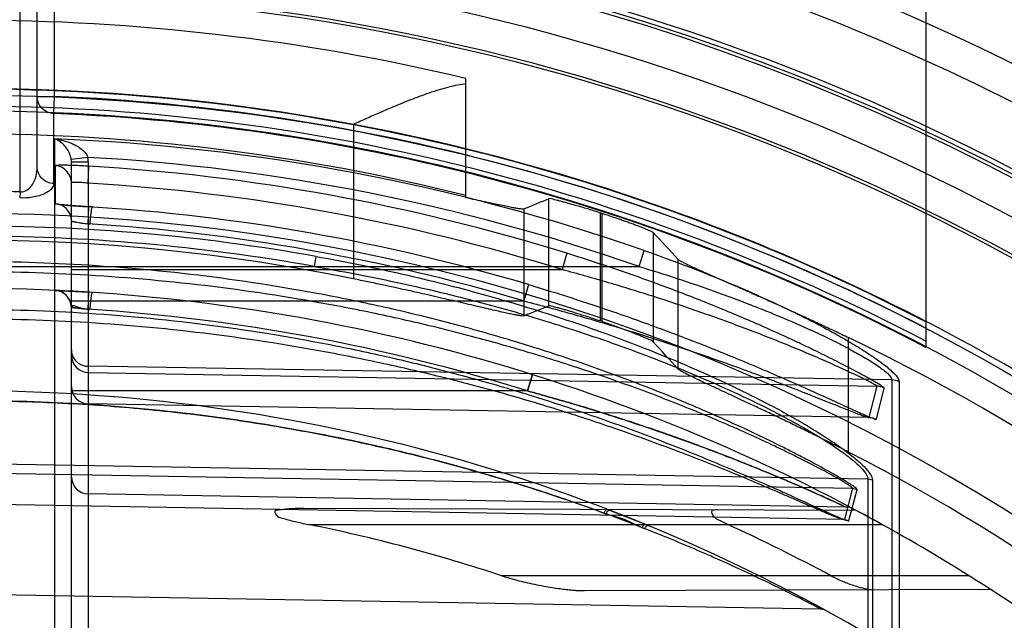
# Model space of a CAD drawing. Header units: millimetres. Extents: x 0 to 297, y 0 to 210.
# Tile 52 of 256: x 141.287 to 141.546, y 91.249 to 91.407. Entities that reach past the tile are written whole.
import ezdxf

# ---------------------------------------------------------------- set-up
doc = ezdxf.new("R2010")
doc.units = ezdxf.units.MM
doc.header["$LTSCALE"] = 16.335
doc.layers.get('0').update_dxf_attribs({"linetype": 'CONTINUOUS'})
for name, color, linetype in [('01_GLOBAL', 7, 'CONTINUOUS'), ('INTFCLR_1', 7, 'CONTINUOUS'), ('INTFCLR_144815', 7, 'CONTINUOUS')]:
    doc.layers.add(name, color=color, linetype=linetype)

msp = doc.modelspace()

# ---------------------------------------------------------------- linework, layer by layer
at = {"color": 7, "linetype": 'Continuous'}
msp.add_circle((142.5788034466, 92.2083412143), 3.42, dxfattribs=at)
at = {"color": 9, "linetype": 'Continuous'}
msp.add_arc((142.5788034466, 92.2083412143), 3.3761688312, 182.9674534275, 267.0325465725, dxfattribs=at)
at = {"layer": '01_GLOBAL', "color": 7, "linetype": 'Continuous'}
msp.add_circle((142.5788034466, 92.2083412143), 3.465, dxfattribs=at)
at = {"layer": 'INTFCLR_1', "color": 6, "linetype": 'Continuous'}
for p, q in [((141.525551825, 91.57808959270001), (141.525551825, 91.3209725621)), ((141.300551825, 91.33147153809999), (141.3049732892, 91.33098681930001)), ((141.4517660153, 91.2743395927), (141.4524889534, 91.2740421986))]:
    msp.add_line(p, q, dxfattribs=at)
at = {"layer": 'INTFCLR_1', "color": 9, "linetype": 'Continuous'}
for p, q in [((141.287051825, 91.3618916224), (141.287051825, 91.5255895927)), ((141.2915518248, 91.368420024), (141.291551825, 91.5105895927)), ((141.296051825, 91.5105895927), (141.296051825, 91.38702578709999)), ((141.291551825, 91.38702578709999), (141.296051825, 91.38702578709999)), ((141.296051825, 91.38702578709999), (141.2958673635, 91.3825418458)), ((141.2958673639, 91.3825418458), (141.2958673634, 91.3640886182)), ((141.2962393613, 91.2339162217), (141.2962393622, 91.37584123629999)), ((141.304894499, 91.3709958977), (141.3005124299, 91.3704124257)), ((141.296244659, 91.3687797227), (141.2962483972, 91.3587925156)), ((141.300551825, 91.2070128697), (141.300551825, 91.3697861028)), ((141.300551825, 91.3697861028), (141.3049732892, 91.3697861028)), ((141.3049732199, 91.3641772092), (141.3051632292, 91.36866638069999)), ((141.3049732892, 91.3697861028), (141.3049732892, 91.2025135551)), ((141.287051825, 91.3618916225), (141.2869411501, 91.3602916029)), ((141.3645680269, 91.3422652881), (141.3649981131, 91.3448996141)), ((141.4310790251, 91.3457229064), (141.4298203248, 91.3414301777)), ((141.4500484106, 91.3422652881), (141.4514403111, 91.34645089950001)), ((141.264551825, 91.3422652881), (141.4500484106, 91.3422652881)), ((141.300551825, 91.3414301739), (141.4298201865, 91.34143017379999)), ((141.4209467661, 91.3374891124), (141.4197476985, 91.3331777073)), ((141.300551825, 91.3331777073), (141.4197476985, 91.3331777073)), ((141.5166176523, 91.31239899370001), (141.3049732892, 91.3159845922)), ((141.3049732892, 91.31437273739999), (141.5126472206, 91.3107504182)), ((141.4219656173, 91.3137805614), (141.4206987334, 91.30948639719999)), ((141.4206987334, 91.30948639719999), (141.4219656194, 91.3137805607)), ((141.5166176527, 91.31239899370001), (141.5166176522, 91.20642562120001)), ((141.5185644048, 91.3119323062), (141.5185644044, 91.2060636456)), ((141.4206987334, 91.30948639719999), (141.300551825, 91.30948639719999)), ((141.5126472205, 91.3107504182), (141.5105766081, 91.30253406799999)), ((141.5125644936, 91.3020318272), (141.514620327, 91.3102557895)), ((141.5105766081, 91.30253406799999), (141.3049732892, 91.3061202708)), ((141.5103153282, 91.2862959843), (141.273551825, 91.2903071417)), ((141.273551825, 91.2879363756), (141.5062536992, 91.28387751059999)), ((141.5103153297, 91.2862959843), (141.5103153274, 91.1861794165)), ((141.5115099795, 91.2860027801), (141.5103153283, 91.2862959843)), ((141.5115099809, 91.28600278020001), (141.5115099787, 91.1859519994)), ((141.5045281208, 91.2789259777), (141.3049732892, 91.28240922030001)), ((141.5062536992, 91.28387751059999), (141.5041320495, 91.27566205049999)), ((141.5053531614, 91.2753458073), (141.5074653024, 91.283566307)), ((141.5062536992, 91.28387751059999), (141.5074653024, 91.283566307)), ((141.5041320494, 91.27566205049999), (141.273551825, 91.2796839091)), ((141.5072684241, 91.2780237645), (141.3618742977, 91.2785312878)), ((141.5041320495, 91.27566205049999), (141.5053531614, 91.2753458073)), ((141.3629629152, 91.2743395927), (141.5140444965, 91.2743395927)), ((141.5369511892, 91.26083959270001), (141.4138816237, 91.26083959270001)), ((141.4357133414, 91.25690564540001), (141.542555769, 91.2572785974)), ((141.4979246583, 91.25203712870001), (141.273551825, 91.25595357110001))]:
    msp.add_line(p, q, dxfattribs=at)
at = {"layer": 'INTFCLR_1', "color": 7, "linetype": 'Continuous'}
for p, q in [((141.2962393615, 91.3758412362), (141.2974676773, 91.3756410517)), ((141.3049732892, 91.353492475), (141.3051687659, 91.35798083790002)), ((141.2961046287, 91.33597265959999), (141.305181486, 91.335477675)), ((141.2961046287, 91.33597265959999), (141.305181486, 91.335477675)), ((141.3049732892, 91.33098681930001), (141.3051814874, 91.33547767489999)), ((141.300551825, 91.33147153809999), (141.3054067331, 91.3309323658)), ((141.4517660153, 91.2743395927), (141.4419007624, 91.2782588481)), ((141.4422627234, 91.2781192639), (141.4492540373, 91.2753620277)), ((141.5140444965, 91.2743395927), (141.5126559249, 91.27510689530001))]:
    msp.add_line(p, q, dxfattribs=at)
at = {"layer": 'INTFCLR_1', "color": 6, "linetype": 'Continuous'}
for centre, radius, start, end in [((141.273551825, 90.84008959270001), 0.548876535, 62.6696856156, 90.00000000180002), ((141.273551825, 90.84008959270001), 0.5443766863, 62.4245665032, 90), ((141.273551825, 90.84008959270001), 0.5431065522, 270, 90.00000002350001), ((141.2739012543, 90.8400855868), 0.5295039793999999, 72.7321003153, 86.6152856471), ((141.273551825, 90.84008959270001), 0.5161422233, 270, 90.00000002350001), ((141.2749896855, 90.83974992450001), 0.4434044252, 71.74541161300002, 78.5563523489), ((141.2727470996, 90.8363308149), 0.4817835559, 61.77768115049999, 65.3868155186), ((141.273551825, 90.84008959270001), 0.4963968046, 57.18603115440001, 61.0218089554)]:
    msp.add_arc(centre, radius, start, end, dxfattribs=at)
at = {"layer": 'INTFCLR_1', "color": 9, "linetype": 'Continuous'}
for centre, radius, start, end in [((141.273551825, 90.84008959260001), 0.5473988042, 62.58972046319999, 87.6442799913), ((141.273551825, 90.84008959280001), 0.54291107, 62.3438421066, 87.6442799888), ((141.2751967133, 90.84024334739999), 0.5360110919, 70.80368684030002, 87.7501121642), ((141.2752615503, 90.8402417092), 0.5315807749, 70.8036894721, 86.80439256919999), ((141.2956398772, 91.3697857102), 0.009333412, 0.0023832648, 7.450052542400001), ((141.2960536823, 91.3642855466), 0.0044981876, 0.0202987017, 87.56672202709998), ((141.2955534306, 91.36978610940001), 0.0049983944, 359.9998982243, 7.198282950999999), ((141.273986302, 90.8401213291), 0.5249714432, 72.73193137, 86.6160883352), ((141.2735537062, 90.9583720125), 0.4037453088, 88.08411549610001, 90.00026696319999), ((141.2960536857, 91.3542985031), 0.0044981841, 0.020274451, 87.51910509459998), ((141.2732087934, 90.8400893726), 0.5188766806, 73.4574954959, 86.4686572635), ((141.2747490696, 90.84022821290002), 0.5126773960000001, 79.8611195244, 90.13380172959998), ((141.2732873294, 90.84008937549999), 0.5143799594, 73.4571779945, 86.4683268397), ((141.274791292, 90.84024289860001), 0.5099866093, 79.8609639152, 90.1392513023), ((141.273551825, 90.84008959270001), 0.4963968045, 61.9120625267, 89.9999999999), ((141.296051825, 91.33147153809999), 0.0045, 0, 87.37830171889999), ((141.2736296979, 90.8400860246), 0.4919004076, 72.6035705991, 86.3466731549), ((141.3050500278, 91.3188704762), 0.0044982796, 180.0217090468, 269.0225367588), ((141.273551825, 90.84008959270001), 0.4693968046, 56.81755615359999, 90), ((141.3050500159, 91.3106179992), 0.004498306, 180.0215760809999, 269.0226857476), ((141.305051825, 91.2869085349), 0.0045, 180.000000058, 268.9999997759), ((141.504449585, 91.2744266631), 0.0045, 62.0044590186, 88.99999997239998), ((141.4626157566, 91.3014928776), 0.0303284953, 247.0530898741, 248.5131805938), ((141.273551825, 90.84008959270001), 0.4963968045, 52.2866422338, 57.18603115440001), ((141.4978775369, 91.24933754), 0.0027, 61.2710318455, 88.99999997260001)]:
    msp.add_arc(centre, radius, start, end, dxfattribs=at)
at = {"layer": 'INTFCLR_1', "color": 7, "linetype": 'Continuous'}
for centre, radius, start, end in [((141.2727326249, 90.82437543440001), 0.5121320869, 86.26921701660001, 87.36716362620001), ((141.2890196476, 91.2058703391), 0.1261295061, 82.73341009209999, 84.75404924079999), ((141.2859918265, 90.8631107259), 0.4702298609, 61.26731098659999, 61.9286264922), ((141.273551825, 90.84008959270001), 0.4963968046, 61.0218089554, 61.9120625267), ((141.2772858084, 90.84700014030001), 0.4885421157, 61.279974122, 61.91681829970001), ((141.3857331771, 91.11640124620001), 0.1711824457, 67.7246884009, 68.2183094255), ((141.4229475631, 91.11164542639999), 0.1864599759, 61.0095056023, 61.4557953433)]:
    msp.add_arc(centre, radius, start, end, dxfattribs=at)
at = {"layer": 'INTFCLR_1', "color": 9, "linetype": 'Continuous'}
for points, knots in [([(141.2958673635, 91.3825418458), (141.2953866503, 91.38256151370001), (141.2943222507, 91.3827775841), (141.2929127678, 91.3836585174), (141.2918292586, 91.3851383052), (141.291551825, 91.38636803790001), (141.291551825, 91.38702578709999)], [0, 0, 0, 0, 0.2112948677, 0.4678833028, 0.7111315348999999, 1, 1, 1, 1]), ([(141.3005124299, 91.3704124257), (141.300469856, 91.370749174), (141.3002830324, 91.3715751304), (141.2997416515, 91.3727839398), (141.2988402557, 91.3740524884), (141.2976853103, 91.3751229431), (141.2967209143, 91.3756580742), (141.2962393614, 91.37584123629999)], [0, 0, 0, 0, 0.1412747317, 0.3504177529, 0.5467739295, 0.7855627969, 1, 1, 1, 1]), ([(141.287051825, 91.3618916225), (141.2872473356, 91.3618785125), (141.28801891, 91.3619033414), (141.2892746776, 91.36249706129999), (141.2910475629, 91.36459023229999), (141.2915518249, 91.3668354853), (141.2915518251, 91.3684200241)], [0, 0, 0, 0, 0.0675116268, 0.2639478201, 0.4540699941, 1, 1, 1, 1]), ([(141.2958673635, 91.3640886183), (141.2953199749, 91.36411025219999), (141.2941865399, 91.364357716), (141.2927286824, 91.36532902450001), (141.2917673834, 91.3667742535), (141.2915518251, 91.3678906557), (141.2915518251, 91.3684200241)], [0, 0, 0, 0, 0.2447874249, 0.5059939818, 0.7634557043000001, 1, 1, 1, 1]), ([(141.3051632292, 91.36866638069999), (141.3045815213, 91.3687007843), (141.3034402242, 91.3687615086), (141.3017848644, 91.3688333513), (141.3002640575, 91.3688801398), (141.2989229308, 91.3689080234), (141.297854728, 91.3689006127), (141.2969827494, 91.36890567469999), (141.2965912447, 91.36883247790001), (141.2962446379, 91.36883972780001), (141.296244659, 91.36877972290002)], [0, 0, 0, 0, 0.1956431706, 0.3837875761, 0.5559585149, 0.7074977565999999, 0.8310073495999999, 0.9231272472, 0.9798540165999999, 1, 1, 1, 1]), ([(141.2958673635, 91.3640886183), (141.2958673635, 91.3636476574), (141.2954038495, 91.3625903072), (141.2939315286, 91.36155546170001), (141.2921376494, 91.36085434), (141.2897800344, 91.3603464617), (141.2880532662, 91.3602544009), (141.2869411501, 91.3602916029)], [0, 0, 0, 0, 0.1269922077, 0.3073594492, 0.5057036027, 0.679542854, 1, 1, 1, 1]), ([(141.3049732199, 91.3641772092), (141.3046851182, 91.36421128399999), (141.3038623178, 91.3642999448), (141.3025931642, 91.3643953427), (141.3013606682, 91.36443481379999), (141.3008029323, 91.36437926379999), (141.3005518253, 91.36433712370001), (141.300551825, 91.3642871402)], [0, 0, 0, 0, 0.195522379, 0.5548284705, 0.8787833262, 0.966313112, 1, 1, 1, 1]), ([(141.3649981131, 91.3448996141), (141.372191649, 91.3436131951), (141.3864931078, 91.3407276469), (141.4076818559, 91.3354411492), (141.4285211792, 91.3291903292), (141.4455696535, 91.32314703), (141.4573001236, 91.3184491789), (141.4639318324, 91.31562537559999), (141.470457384, 91.3127297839), (141.4783964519, 91.3089810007), (141.486089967, 91.3050095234), (141.4919827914, 91.3017198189), (141.4961629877, 91.29924683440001), (141.5000764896, 91.2967719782), (141.5036374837, 91.29432871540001), (141.506721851, 91.2919808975), (141.5091868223, 91.2897852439), (141.510845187, 91.28790953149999), (141.5115099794, 91.28656143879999), (141.5115099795, 91.2860027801)], [0, 0, 0, 0, 0.1368680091, 0.2731479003, 0.4088782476, 0.5442043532, 0.6117611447, 0.6455181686, 0.6791986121, 0.7454685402, 0.8099256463, 0.8413136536, 0.871861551, 0.9008796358, 0.9280292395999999, 0.952698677, 0.9735151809, 0.9895366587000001, 1, 1, 1, 1]), ([(141.5146203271, 91.3102557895), (141.5146390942, 91.3103311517), (141.5143265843, 91.3105207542), (141.5139386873, 91.3108445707), (141.5131238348, 91.311328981), (141.5122621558, 91.3118479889), (141.5113434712, 91.31237382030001), (141.5101205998, 91.3130624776), (141.5084366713, 91.3139845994), (141.5062612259, 91.3151445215), (141.5039197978, 91.3163632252), (141.5005824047, 91.3180626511), (141.4971221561, 91.31977012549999), (141.493556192, 91.3214800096), (141.4898533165, 91.3232215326), (141.4851388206, 91.3253756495), (141.4774495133, 91.3287583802), (141.4676349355, 91.33283485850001), (141.4556340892, 91.3374455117), (141.4434333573, 91.3417665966), (141.435209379, 91.34443897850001), (141.4310790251, 91.3457229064)], [0, 0, 0, 0, 0.0025611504, 0.009030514, 0.0191913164, 0.0324084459, 0.0427178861, 0.0539781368, 0.0787311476, 0.106005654, 0.1352862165, 0.1657747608, 0.2295111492, 0.2625260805, 0.2961904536, 0.3644525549, 0.4334516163, 0.5732098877, 0.7148725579, 0.8573624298, 1, 1, 1, 1]), ([(141.4514403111, 91.34645089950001), (141.4547979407, 91.3452818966), (141.4614722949, 91.3428620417), (141.4713657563, 91.3389712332), (141.4794934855, 91.3355021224), (141.4859069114, 91.3325814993), (141.4906475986, 91.3303236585), (141.4953007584, 91.3279998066), (141.499825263, 91.3256208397), (141.5041683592, 91.32320207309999), (141.5082607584, 91.32076363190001), (141.5114548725, 91.3186947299), (141.5137867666, 91.3170347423), (141.5153202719, 91.3158540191), (141.5167802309, 91.314594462), (141.5179439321, 91.31340031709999), (141.5185644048, 91.31236391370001), (141.5185644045, 91.311932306)], [0, 0, 0, 0, 0.1399143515, 0.2793523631, 0.4183208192, 0.4876277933, 0.5566715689, 0.6249513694, 0.6922995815, 0.7578231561, 0.8205641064, 0.8797384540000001, 0.9075437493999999, 0.9331526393, 0.9559789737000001, 0.9830146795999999, 1, 1, 1, 1]), ([(141.5074653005, 91.28356630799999), (141.5074980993, 91.28369448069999), (141.5069728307, 91.28402724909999), (141.5065158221, 91.2844251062), (141.5057669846, 91.2849047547), (141.5047545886, 91.28555273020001), (141.5032102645, 91.2864815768), (141.5011000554, 91.2877046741), (141.4977376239, 91.2895858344), (141.4940584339, 91.2915540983), (141.4901171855, 91.2935863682), (141.4858089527, 91.2957525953), (141.4801709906, 91.29848298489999), (141.4731689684, 91.30171244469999), (141.4634527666, 91.30597807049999), (141.4509274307, 91.3110737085), (141.4380979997, 91.3157700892), (141.4276155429, 91.3192973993), (141.4169895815, 91.32266675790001), (141.4062575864, 91.3257631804), (141.3954362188, 91.3285841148), (141.3845726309, 91.3312172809), (141.3655369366, 91.33531776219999), (141.3381578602, 91.3397798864), (141.3056314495, 91.34288062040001), (141.2840640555, 91.3435421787), (141.2735518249, 91.3435351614)], [0, 0, 0, 0, 0.0016246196, 0.0057382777, 0.0087050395, 0.0122048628, 0.0206245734, 0.0307534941, 0.0421858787, 0.0679218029, 0.0819922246, 0.096636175, 0.1271354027, 0.1589100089, 0.1913169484, 0.2574315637, 0.3249185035, 0.3590436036, 0.393237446, 0.4617976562, 0.4961705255, 0.5305547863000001, 0.5990536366, 0.7352416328, 0.870914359, 1, 1, 1, 1]), ([(141.3645680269, 91.3422652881), (141.3717190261, 91.3410318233), (141.3859427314, 91.3383160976), (141.4070183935, 91.3332938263), (141.4277469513, 91.32735949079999), (141.4447102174, 91.3216162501), (141.4563866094, 91.31715135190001), (141.4629825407, 91.31446071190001), (141.4694753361, 91.3117162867), (141.4773676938, 91.308147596), (141.4850250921, 91.3043753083), (141.4908874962, 91.3012425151), (141.4950471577, 91.2988937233), (141.4989385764, 91.2965382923), (141.50248134, 91.2942163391), (141.5055466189, 91.2919839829), (141.5080009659, 91.2898976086), (141.509640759, 91.2881207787), (141.5103207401, 91.2868298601), (141.5103153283, 91.2862959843)], [0, 0, 0, 0, 0.137561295, 0.2744141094, 0.4105726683, 0.5461541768, 0.6137615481, 0.64752046, 0.6811904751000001, 0.7473830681, 0.8116887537, 0.8429640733, 0.87337893, 0.9022313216, 0.9291876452, 0.9536238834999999, 0.9741733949, 0.9898789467, 1, 1, 1, 1]), ([(141.4500484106, 91.3422652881), (141.4533749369, 91.341259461), (141.4599872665, 91.33917796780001), (141.4697976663, 91.335821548), (141.477863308, 91.3328259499), (141.4842253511, 91.3302928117), (141.4889286, 91.3283445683), (141.4935407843, 91.32632823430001), (141.498028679, 91.32427142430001), (141.5023334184, 91.32217339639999), (141.5063905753, 91.3200616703), (141.5095577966, 91.31826390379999), (141.5118763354, 91.3168258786), (141.5133938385, 91.3158019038), (141.5148419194, 91.3147128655), (141.515966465, 91.3136959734), (141.5166258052, 91.3127814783), (141.5166176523, 91.31239899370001)], [0, 0, 0, 0, 0.1416375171, 0.2824963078, 0.4225452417, 0.4922456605, 0.5615765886, 0.6300148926, 0.6973860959, 0.7627642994, 0.8251686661, 0.8837597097, 0.911172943, 0.9362825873, 0.9585098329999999, 0.9844079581, 1, 1, 1, 1]), ([(141.5062536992, 91.28387751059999), (141.5062870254, 91.28400125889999), (141.5057589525, 91.2843180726), (141.5053104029, 91.2846960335), (141.5045649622, 91.2851524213), (141.5035585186, 91.28576941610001), (141.5020222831, 91.28665364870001), (141.4999239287, 91.28781769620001), (141.4965791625, 91.2896083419), (141.49292021, 91.2914811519), (141.4890010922, 91.2934144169), (141.4847155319, 91.2954756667), (141.4791072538, 91.2980733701), (141.4721431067, 91.3011449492), (141.4624766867, 91.3052025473), (141.4500158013, 91.31004817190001), (141.437258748, 91.3145104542), (141.4268350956, 91.3178613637), (141.4162640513, 91.3210630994), (141.4055899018, 91.32400393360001), (141.3948287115, 91.32668209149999), (141.3840217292, 91.3291824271), (141.3650807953, 91.33307573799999), (141.3378463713, 91.33730798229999), (141.3054849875, 91.34024734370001), (141.2840229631, 91.3408731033), (141.2735518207, 91.3408655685)], [0, 0, 0, 0, 0.0015875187, 0.0056520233, 0.0085895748, 0.012057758, 0.0204082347, 0.0304614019, 0.0418146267, 0.0673894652, 0.0813797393, 0.09594537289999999, 0.1262965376, 0.1579365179, 0.1902250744, 0.2561525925, 0.3235170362, 0.3576042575, 0.3917753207, 0.4603326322, 0.4947237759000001, 0.529138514, 0.5977315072, 0.7342179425, 0.8702910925, 1, 1, 1, 1]), ([(141.5126472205, 91.3107504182), (141.5126669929, 91.310819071), (141.5123466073, 91.3109820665), (141.5119745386, 91.31126405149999), (141.5111612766, 91.3116840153), (141.510310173, 91.3121349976), (141.5093992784, 91.3125917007), (141.5081868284, 91.3131902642), (141.5065170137, 91.3139914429), (141.5043604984, 91.3149987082), (141.5020392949, 91.3160567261), (141.4987293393, 91.31753224), (141.4952988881, 91.3190133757), (141.4917646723, 91.32049544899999), (141.4880922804, 91.3220054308), (141.4834166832, 91.3238720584), (141.4757886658, 91.3268019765), (141.4660527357, 91.33032822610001), (141.454154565, 91.3343079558), (141.4420581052, 91.338030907), (141.4339119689, 91.34032783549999), (141.4298203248, 91.3414301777)], [0, 0, 0, 0, 0.0024216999, 0.0087445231, 0.0187469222, 0.0317994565, 0.0419968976, 0.0531455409, 0.0776809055, 0.1047476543, 0.1338338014, 0.1641461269, 0.2275876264, 0.2604846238, 0.2940512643, 0.3621808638, 0.4311300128, 0.5710277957, 0.7131364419, 0.8563610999, 1, 1, 1, 1]), ([(141.4209467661, 91.3374891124), (141.4254142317, 91.336162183), (141.4342907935, 91.3334011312), (141.4474569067, 91.3289378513), (141.4604252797, 91.3241817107), (141.4710758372, 91.3199846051), (141.4784407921, 91.3169369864), (141.4826058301, 91.3151740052), (141.4866977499, 91.3134168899), (141.4907232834, 91.3116529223), (141.4946641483, 91.3098957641), (141.4983777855, 91.30822348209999), (141.5019257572, 91.3066067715), (141.5052788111, 91.3050737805), (141.5075014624, 91.30406464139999), (141.5092027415, 91.30329747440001), (141.5103667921, 91.3027992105), (141.511277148, 91.3023930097), (141.5118020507, 91.30228090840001), (141.5125327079, 91.30190516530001), (141.5125644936, 91.30203182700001)], [0, 0, 0, 0, 0.142169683, 0.2835504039, 0.4240561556, 0.563510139, 0.6327419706, 0.6672043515, 0.7014823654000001, 0.7685924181, 0.8012776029, 0.8331131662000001, 0.8928323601, 0.9202467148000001, 0.9455268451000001, 0.9674495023, 0.9767800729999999, 0.9848200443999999, 0.9960162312, 1, 1, 1, 1]), ([(141.4197476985, 91.3331777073), (141.4241727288, 91.3320394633), (141.4329646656, 91.3296689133), (141.4460165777, 91.32582609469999), (141.4588727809, 91.321723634), (141.4694362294, 91.31809556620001), (141.4767425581, 91.3154573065), (141.4808725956, 91.3139309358), (141.4849285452, 91.3124096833), (141.488919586, 91.31088136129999), (141.4928273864, 91.3093578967), (141.4965089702, 91.3079078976), (141.5000271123, 91.3065052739), (141.5033518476, 91.3051745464), (141.5055563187, 91.30429880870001), (141.5072424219, 91.3036316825), (141.5083978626, 91.30320095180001), (141.50929771, 91.3028428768), (141.5098338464, 91.3027656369), (141.5105405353, 91.302409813), (141.5105766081, 91.30253406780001)], [0, 0, 0, 0, 0.1428698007, 0.2847012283, 0.4254045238, 0.5648045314, 0.6339179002, 0.6682993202, 0.7024827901, 0.7693695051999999, 0.801929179, 0.8336335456, 0.8930903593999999, 0.9203831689, 0.9455575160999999, 0.9674028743, 0.9767097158, 0.98473829, 0.9959542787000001, 1, 1, 1, 1]), ([(141.2735518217, 91.3309940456), (141.284033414, 91.3309871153), (141.3054984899, 91.3302871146), (141.3378026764, 91.3271156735), (141.3649139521, 91.3226230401), (141.3864190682, 91.3179612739), (141.3997947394, 91.314600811), (141.4104318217, 91.3116517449), (141.4209648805, 91.308548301), (141.4339286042, 91.3043912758), (141.4491681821, 91.29898120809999), (141.4615658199, 91.2941639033), (141.4711881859, 91.2901956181), (141.4780838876, 91.28725009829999), (141.4836290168, 91.2848084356), (141.4873840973, 91.2831247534), (141.4894455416, 91.2821937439), (141.4922921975, 91.2809030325), (141.4954315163, 91.2794674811), (141.4987878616, 91.2779397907), (141.5006250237, 91.27711442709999), (141.5019326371, 91.27653989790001), (141.5028836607, 91.27613294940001), (141.5037605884, 91.2757672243), (141.5045953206, 91.2754626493), (141.5049980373, 91.27533210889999), (141.505337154, 91.2752837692), (141.5053531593, 91.2753458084)], [0, 0, 0, 0, 0.130786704, 0.2677636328, 0.404740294, 0.4734132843, 0.5422929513, 0.5767905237, 0.6111417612, 0.6793027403, 0.7466312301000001, 0.8128947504, 0.8452407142, 0.8765031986, 0.9064562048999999, 0.9208407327, 0.9278523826, 0.9346799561, 0.9598414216, 0.970922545, 0.980699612, 0.9849597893, 0.9887650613, 0.9935477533, 0.9970617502, 0.9992005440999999, 1, 1, 1, 1]), ([(141.2735518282, 91.32853040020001), (141.2839910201, 91.32852398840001), (141.3053481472, 91.3278604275), (141.3374842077, 91.3248523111), (141.3644488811, 91.3205900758), (141.385840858, 91.31616412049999), (141.3991448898, 91.3129730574), (141.4097253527, 91.3101718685), (141.4201986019, 91.3072246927), (141.4330886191, 91.3032763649), (141.4482447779, 91.29813546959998), (141.4605772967, 91.2935557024), (141.4701492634, 91.2897823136), (141.4770076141, 91.28698169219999), (141.482523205, 91.2846597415), (141.4862583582, 91.2830585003), (141.4883087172, 91.2821731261), (141.491139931, 91.2809457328), (141.4942625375, 91.27958043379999), (141.4976010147, 91.2781276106), (141.4994283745, 91.2773426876), (141.5007290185, 91.27679650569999), (141.5016750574, 91.27640929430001), (141.5025480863, 91.276062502), (141.5033776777, 91.27577043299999), (141.5037799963, 91.27565130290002), (141.5041153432, 91.275600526), (141.5041320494, 91.27566205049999)], [0, 0, 0, 0, 0.1313468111, 0.2686508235, 0.4058494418, 0.474578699, 0.5434713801, 0.577957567, 0.6122849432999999, 0.6803599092, 0.7475503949, 0.8136250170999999, 0.8458596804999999, 0.8770032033, 0.9068325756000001, 0.921154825, 0.9281355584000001, 0.9349327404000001, 0.9599810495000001, 0.9710130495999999, 0.9807486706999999, 0.9849919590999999, 0.9887832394, 0.9935509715, 0.9970580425, 0.9991978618, 1, 1, 1, 1]), ([(141.3005518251, 91.32035155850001), (141.3005518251, 91.31985511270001), (141.300728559, 91.3188615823), (141.3014916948, 91.3175450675), (141.3028699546, 91.31636686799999), (141.3041875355, 91.3159979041), (141.3049732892, 91.3159845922)], [0, 0, 0, 0, 0.2178172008, 0.4321017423, 0.6551985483, 1, 1, 1, 1]), ([(141.4206987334, 91.30948639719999), (141.4248356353, 91.30835822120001), (141.4330603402, 91.3060293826), (141.4452620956, 91.3022389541), (141.4572798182, 91.2981879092), (141.4671487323, 91.29460024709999), (141.4749031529, 91.2916127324), (141.4796583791, 91.28972299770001), (141.4833822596, 91.28820006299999), (141.4869552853, 91.2867152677), (141.4912014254, 91.2849118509), (141.4952573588, 91.2831312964), (141.4982564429, 91.28179786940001), (141.5002145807, 91.2809112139), (141.5018261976, 91.28017798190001), (141.5029426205, 91.2796513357), (141.5038618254, 91.2792584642), (141.5040816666, 91.279095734), (141.5045915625, 91.27892486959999), (141.5045281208, 91.2789259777)], [0, 0, 0, 0, 0.1439991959, 0.2870321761, 0.4290317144, 0.5698547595, 0.6396317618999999, 0.7080941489, 0.7416889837, 0.7747394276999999, 0.8380349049, 0.8965827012, 0.9235688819, 0.9481140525, 0.969131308, 0.9820165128, 0.9917401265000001, 0.9978691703, 1, 1, 1, 1]), ([(141.5045281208, 91.2789259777), (141.5031344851, 91.279575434), (141.501078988, 91.2805205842), (141.4982906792, 91.2817802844), (141.4961174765, 91.28275111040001), (141.4937763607, 91.2837846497), (141.4904296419, 91.28523898), (141.4860463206, 91.2871019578), (141.4815430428, 91.2889597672), (141.4778215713, 91.2904510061), (141.4740060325, 91.29195930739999), (141.467220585, 91.29457239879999), (141.4573698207, 91.2981559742), (141.4473713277, 91.3015302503), (141.4392533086, 91.3041034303), (141.4310459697, 91.30660109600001), (141.4248454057, 91.3083553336), (141.4206987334, 91.30948639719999)], [0, 0, 0, 0, 0.0516329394, 0.07597447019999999, 0.1027491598, 0.1315643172, 0.1619139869, 0.2252911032, 0.2915055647, 0.3255023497, 0.3599250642, 0.4292866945, 0.5696783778, 0.7119074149, 0.7836251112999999, 0.8556591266, 1, 1, 1, 1]), ([(141.4206987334, 91.30948639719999), (141.4248356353, 91.30835822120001), (141.4330603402, 91.3060293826), (141.4452620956, 91.3022389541), (141.4572798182, 91.2981879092), (141.4671487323, 91.29460024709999), (141.4749031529, 91.2916127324), (141.4796583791, 91.28972299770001), (141.4833822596, 91.28820006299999), (141.4869552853, 91.2867152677), (141.4912014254, 91.2849118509), (141.4952573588, 91.2831312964), (141.4982564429, 91.28179786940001), (141.5002145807, 91.2809112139), (141.5018261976, 91.28017798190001), (141.5029426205, 91.2796513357), (141.5038618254, 91.2792584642), (141.5040816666, 91.279095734), (141.5045915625, 91.27892486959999), (141.5045281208, 91.2789259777)], [0, 0, 0, 0, 0.1439991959, 0.2870321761, 0.4290317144, 0.5698547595, 0.6396317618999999, 0.7080941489, 0.7416889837, 0.7747394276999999, 0.8380349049, 0.8965827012, 0.9235688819, 0.9481140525, 0.969131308, 0.9820165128, 0.9917401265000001, 0.9978691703, 1, 1, 1, 1]), ([(141.4979246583, 91.25203712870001), (141.4975839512, 91.25221576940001), (141.4968323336, 91.25260868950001), (141.4955367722, 91.25328152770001), (141.4939209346, 91.25411370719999), (141.4919580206, 91.2551139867), (141.4888156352, 91.256695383), (141.4853748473, 91.2583891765), (141.4816812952, 91.26016422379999), (141.4776137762, 91.2620847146), (141.4733915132, 91.2640224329), (141.46903869, 91.2659616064), (141.4645094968, 91.26793775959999), (141.4563523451, 91.27138318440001), (141.4443839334, 91.27610360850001), (141.4321227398, 91.28048501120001), (141.4220853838, 91.2837948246), (141.4118819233, 91.28697239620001), (141.3989800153, 91.29063907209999), (141.3833327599, 91.2945270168), (141.3623411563, 91.2990060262), (141.3359251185, 91.3032838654), (141.3045305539, 91.3062704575), (141.2837085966, 91.3069166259), (141.2735518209, 91.3069160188)], [0, 0, 0, 0, 0.0049484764, 0.0109096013, 0.0187784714, 0.0283278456, 0.0392482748, 0.0640294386, 0.0776580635, 0.09196065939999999, 0.1218892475, 0.1374137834, 0.1532564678, 0.1854526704, 0.2513126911, 0.3187201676, 0.3529062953, 0.3872583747, 0.456181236, 0.5254040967, 0.5946131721, 0.7322373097, 0.8693511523, 1, 1, 1, 1]), ([(141.2735518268, 91.306916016), (141.2804379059, 91.3069106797), (141.2945253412, 91.30662164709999), (141.3157552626, 91.3052551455), (141.3371930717, 91.3029230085), (141.3584936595, 91.2996527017), (141.3796529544, 91.29543374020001), (141.3953907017, 91.2915724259), (141.4058105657, 91.28868405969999), (141.4127140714, 91.2866915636), (141.4212561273, 91.2840783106), (141.4313718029, 91.2807357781), (141.4380401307, 91.2783748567), (141.4413394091, 91.2771459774)], [0, 0, 0, 0, 0.1206088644, 0.2467093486, 0.3724880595, 0.4981837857, 0.6240325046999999, 0.7502704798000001, 0.7818918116, 0.8134145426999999, 0.8761180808, 0.9383352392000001, 1, 1, 1, 1]), ([(141.4507913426, 91.27356438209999), (141.450876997, 91.2736818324), (141.4511309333, 91.2739897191), (141.4514927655, 91.2743710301), (141.4517660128, 91.2743395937)], [0, 0, 0, 0, 0.3457672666, 1, 1, 1, 1]), ([(141.4515068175, 91.2732721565), (141.4515943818, 91.273400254), (141.4518284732, 91.27370571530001), (141.4522406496, 91.2741445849), (141.4524889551, 91.27404219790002)], [0, 0, 0, 0, 0.3661711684, 1, 1, 1, 1])]:
    msp.add_open_spline(points, degree=3, knots=knots, dxfattribs=at)
at = {"layer": 'INTFCLR_1', "color": 7, "linetype": 'Continuous'}
for points, knots in [([(141.2962393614, 91.37584123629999), (141.2971485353, 91.3757258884), (141.2985022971, 91.37544676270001), (141.3002334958, 91.3748623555), (141.3016696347, 91.3742252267), (141.3034169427, 91.3731652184), (141.3046096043, 91.37190406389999), (141.3048944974, 91.3709958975)], [0, 0, 0, 0, 0.2669397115, 0.4002871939, 0.5320302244, 0.7227661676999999, 1, 1, 1, 1]), ([(141.3060440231, 91.3579259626), (141.3054604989, 91.3579608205), (141.3043020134, 91.3580347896), (141.3026062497, 91.3581452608), (141.3011223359, 91.3582496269), (141.2998865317, 91.35834431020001), (141.2988101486, 91.3584306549), (141.2978592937, 91.35852836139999), (141.2969887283, 91.3586003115), (141.2965911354, 91.35871251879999), (141.2962484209, 91.35873050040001), (141.2962483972, 91.3587925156)], [0, 0, 0, 0, 0.1780984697, 0.3536547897, 0.5178134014, 0.6310911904, 0.7318289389, 0.8450385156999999, 0.9288399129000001, 0.9811059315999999, 1, 1, 1, 1]), ([(141.2962483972, 91.3587925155), (141.2967105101, 91.3586807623), (141.2977230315, 91.35851429), (141.2994599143, 91.3583807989), (141.3019658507, 91.35818245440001), (141.3039236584, 91.3580576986), (141.3051687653, 91.35798083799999)], [0, 0, 0, 0, 0.1584417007, 0.3435284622, 0.5824831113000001, 1, 1, 1, 1]), ([(141.3060440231, 91.3579259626), (141.3059055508, 91.3580044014), (141.3057876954, 91.35681780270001), (141.3056152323, 91.3561498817), (141.305494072, 91.3546737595), (141.3054326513, 91.35386004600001), (141.3054071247, 91.3534380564)], [0, 0, 0, 0, 0.104810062, 0.4459542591, 0.7215775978, 1, 1, 1, 1]), ([(141.300551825, 91.3543000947), (141.3010491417, 91.354128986), (141.3025038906, 91.3537636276), (141.3040028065, 91.353614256), (141.3049732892, 91.353492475)], [0, 0, 0, 0, 0.3481884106, 1, 1, 1, 1]), ([(141.300551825, 91.3543000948), (141.3005518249, 91.35424608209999), (141.3007948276, 91.3541719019), (141.3011246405, 91.35406986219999), (141.3017662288, 91.353950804), (141.3026246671, 91.35380773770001), (141.303868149, 91.35363166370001), (141.3048323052, 91.35350670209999), (141.3054071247, 91.3534380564)], [0, 0, 0, 0, 0.0327203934, 0.1144666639, 0.2427324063, 0.4099109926, 0.6493055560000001, 1, 1, 1, 1]), ([(141.300551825, 91.33147153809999), (141.3005514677, 91.33230700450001), (141.3001024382, 91.33377055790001), (141.2984997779, 91.33543848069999), (141.2970507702, 91.3359305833), (141.2962152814, 91.33596876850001)], [0, 0, 0, 0, 0.3680915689, 0.6315143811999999, 1, 1, 1, 1]), ([(141.3060562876, 91.3354225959), (141.306008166, 91.33542554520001), (141.3059279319, 91.33519528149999), (141.3058396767, 91.3348642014), (141.3057270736, 91.33419175), (141.3056096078, 91.33328670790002), (141.3054972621, 91.3321662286), (141.3054341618, 91.3313456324), (141.3054067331, 91.3309323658)], [0, 0, 0, 0, 0.0316968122, 0.1182537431, 0.2635564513, 0.4580123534, 0.7277009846, 1, 1, 1, 1]), ([(141.4419007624, 91.2782588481), (141.4418482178, 91.2783039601), (141.4415656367, 91.2783344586), (141.4411586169, 91.2779249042), (141.4408789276, 91.27757416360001), (141.4407209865, 91.2773380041)], [0, 0, 0, 0, 0.1300274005, 0.4665718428, 1, 1, 1, 1]), ([(141.4407209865, 91.2773380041), (141.4417453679, 91.2769761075), (141.4436509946, 91.276583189), (141.4462967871, 91.27573823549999), (141.4485385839, 91.2746032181), (141.4500302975, 91.273886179), (141.4507913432, 91.2735643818)], [0, 0, 0, 0, 0.302215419, 0.5396466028, 0.7701500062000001, 1, 1, 1, 1]), ([(141.4413394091, 91.2771459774), (141.4414921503, 91.2774180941), (141.4416917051, 91.2777608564), (141.4421256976, 91.2781720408), (141.4422627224, 91.2781192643)], [0, 0, 0, 0, 0.6800170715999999, 1, 1, 1, 1])]:
    msp.add_open_spline(points, degree=3, knots=knots, dxfattribs=at)
at = {"layer": 'INTFCLR_1', "color": 6, "linetype": 'Continuous'}
for points, knots in [([(141.3049732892, 91.33098681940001), (141.3044706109, 91.331051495), (141.3032516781, 91.3309591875), (141.3005518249, 91.33244743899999), (141.300551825, 91.33147153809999)], [0, 0, 0, 0, 0.3418183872, 1, 1, 1, 1]), ([(141.3618742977, 91.2785312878), (141.3613118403, 91.2785332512), (141.3602781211, 91.27852806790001), (141.3586849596, 91.27847495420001), (141.3570661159, 91.2784039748), (141.3557060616, 91.2781462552), (141.3536262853, 91.2780948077), (141.3547834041, 91.2762382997), (141.356198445, 91.27605087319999), (141.3577376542, 91.2755041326), (141.3593950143, 91.27511909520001), (141.3611710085, 91.2747081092), (141.3623362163, 91.2744664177), (141.3629629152, 91.2743395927)], [0, 0, 0, 0, 0.0955667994, 0.1750762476, 0.2730603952, 0.3615173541, 0.4400352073, 0.5240707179, 0.601488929, 0.6904809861, 0.7977763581, 0.8913601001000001, 1, 1, 1, 1]), ([(141.4706420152, 91.2781516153), (141.470158, 91.2781533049), (141.4686754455, 91.27825298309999), (141.4696501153, 91.2762047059), (141.4713074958, 91.2754650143), (141.4725836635, 91.2747156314), (141.4734051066, 91.2743395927)], [0, 0, 0, 0, 0.2001483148, 0.4066472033, 0.6264216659, 1, 1, 1, 1]), ([(141.4138816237, 91.26083959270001), (141.4144123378, 91.26066450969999), (141.4155692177, 91.2603058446), (141.4174457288, 91.2597827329), (141.4195814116, 91.259246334), (141.4219166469, 91.2587191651), (141.4243070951, 91.2582375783), (141.4265851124, 91.2578318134), (141.4286306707, 91.257513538), (141.4304298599, 91.2572741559), (141.4320087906, 91.25710114), (141.4337442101, 91.2569562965), (141.434959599, 91.25690301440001), (141.4357133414, 91.25690564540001)], [0, 0, 0, 0, 0.0753548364, 0.1632863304, 0.2626460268, 0.3722420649, 0.4860620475, 0.5914190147, 0.6842181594, 0.7651796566, 0.8361411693, 0.8983651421, 1, 1, 1, 1]), ([(141.5005796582, 91.26083959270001), (141.5010820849, 91.26056975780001), (141.5020395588, 91.2600942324), (141.5034544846, 91.2594626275), (141.5048439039, 91.2589038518), (141.5062579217, 91.2583927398), (141.5080179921, 91.2578324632), (141.5098685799, 91.25736564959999), (141.5112687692, 91.25716938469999), (141.5118491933, 91.2571714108)], [0, 0, 0, 0, 0.1434389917, 0.2687277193, 0.3896508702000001, 0.5200117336, 0.6468252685, 0.8540140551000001, 1, 1, 1, 1])]:
    msp.add_open_spline(points, degree=3, knots=knots, dxfattribs=at)
at = {"layer": 'INTFCLR_1', "color": 9, "linetype": 'Continuous'}
for points in [[(141.5185644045, 91.311932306), (141.5179649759, 91.3122255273), (141.5172848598, 91.3123876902), (141.5166176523, 91.31239899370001)], [(141.5146203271, 91.3102557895), (141.5140168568, 91.31056494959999), (141.5133251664, 91.31073834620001), (141.5126472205, 91.3107504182)], [(141.5105766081, 91.30253406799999), (141.5112599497, 91.302521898), (141.5119573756, 91.3023456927), (141.5125644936, 91.3020318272)]]:
    msp.add_open_spline(points, degree=3, dxfattribs=at)
at = {"layer": 'INTFCLR_144815', "color": 6, "linetype": 'Continuous'}
msp.add_line((141.4044191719, 91.3603723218), (141.4044191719, 91.39178039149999), dxfattribs=at)
at = {"layer": 'INTFCLR_144815', "color": 9, "linetype": 'Continuous'}
for p, q in [((141.3748484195, 91.37966349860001), (141.3748484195, 91.3389955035)), ((141.4263147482, 91.33183218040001), (141.4263147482, 91.3600545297)), ((141.4197867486, 91.3292745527), (141.4197867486, 91.3574092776)), ((141.4397962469, 91.35637175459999), (141.4397962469, 91.3279116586)), ((141.4403074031, 91.3277371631), (141.4403074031, 91.3562068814)), ((141.4537889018, 91.35118121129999), (141.4537889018, 91.3224399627)), ((141.4603169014, 91.3441958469), (141.4603169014, 91.31527943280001)), ((141.5052552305, 91.29339041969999), (141.5052552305, 91.3235344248))]:
    msp.add_line(p, q, dxfattribs=at)
at = {"layer": 'INTFCLR_144815', "color": 6, "linetype": 'Continuous'}
for radius in [0.5743020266, 0.5472855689]:
    msp.add_circle((141.273551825, 90.84008959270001), radius, dxfattribs=at)
for radius, start, end in [(0.7917112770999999, 313.9937911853, 154.5150993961), (0.7647112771, 312.9543589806, 154.5144414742), (0.7590682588, 71.6563998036, 156.0440844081), (0.7468663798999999, 70.9981667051, 162.0018332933), (0.73941501, 282.2440355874, 71.2863570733), (0.5949342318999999, 45.0000000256, 314.9999999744), (0.5938695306, 44.999999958, 315.000000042), (0.5930090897, 44.99999997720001, 315.0000000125), (0.5750735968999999, 47.86578076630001, 312.1342192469), (0.5489999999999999, 57.4833087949, 79.3673701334), (0.5370448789, 75.8961331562, 104.1038668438), (0.5423877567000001, 72.0945480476, 72.1512840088), (0.5090855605, 78.52282503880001, 101.4771749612), (0.515371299, 71.1214044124, 71.1814515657), (0.5361020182, 25.6072723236, 64.3927276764), (0.5090855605, 27.0737153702, 62.92628462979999)]:
    msp.add_arc((141.273551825, 90.84008959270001), radius, start, end, dxfattribs=at)
at = {"layer": 'INTFCLR_144815', "color": 9, "linetype": 'Continuous'}
for centre, radius, start, end in [((141.273551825, 90.84008959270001), 0.7861461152, 71.617857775, 156.0236179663), ((141.273551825, 90.84008959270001), 0.7771464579, 71.6178577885, 156.0236179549), ((141.273551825, 90.84008959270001), 0.743791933, 70.768222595, 162.2317774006), ((141.273551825, 90.84008959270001), 0.7855942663, 40.82000966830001, 69.7456365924), ((141.273551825, 90.84008959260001), 0.7585963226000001, 41.0185890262, 70.4297169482), ((141.273551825, 90.84008959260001), 0.7495956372, 40.8200096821, 70.5083984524), ((141.273551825, 90.84008959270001), 0.6197635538, 52.2436298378, 307.7563701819), ((141.273551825, 90.84008959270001), 0.6107702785, 52.2436298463, 75.5403197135), ((141.273551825, 90.84008959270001), 0.5837869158, 52.5411294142, 307.4588705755), ((141.273551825, 90.84008959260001), 0.5670000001, 76.6554352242, 103.3445648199), ((141.273551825, 90.84008959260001), 0.5490000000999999, 79.3673701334, 100.6326298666), ((141.2735550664, 90.84009111), 0.6625959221, 292.4997540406, 54.09645665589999)]:
    msp.add_arc(centre, radius, start, end, dxfattribs=at)
at = {"layer": 'INTFCLR_144815', "color": 6, "linetype": 'Continuous'}
for centre, major_axis, ratio, start_param, end_param in [((141.8010357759, 90.84008959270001), (0.7916281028, 0), 0.7456587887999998, 2.0638918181, 2.0732771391), ((140.4801545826, 90.84008959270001), (1.1907007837, 0), 0.7456587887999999, 0.6038052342, 0.6133947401), ((141.7686588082, 90.84008959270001), (0.7430379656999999, 0), 0.7456587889, 2.0496201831, 2.0595447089), ((140.5125315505, 90.84008959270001), (1.1421106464, 0), 0.7456587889, 0.5919499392, 0.6021168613)]:
    msp.add_ellipse(centre, major_axis=major_axis, ratio=ratio, start_param=start_param, end_param=end_param, dxfattribs=at)
for points, knots in [([(141.4044191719, 91.3903585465), (141.4037086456, 91.39026237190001), (141.4022202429, 91.3900068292), (141.3998976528, 91.38947145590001), (141.3973833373, 91.3887665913), (141.3947844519, 91.3879331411), (141.3922584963, 91.3870376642), (141.3898676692, 91.3861317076), (141.387456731, 91.3851738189), (141.3848204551, 91.384079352), (141.3818023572, 91.3827852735), (141.3784372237, 91.3812931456), (141.3760723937, 91.3802213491), (141.3748484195, 91.37966349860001)], [0, 0, 0, 0, 0.068202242, 0.1435380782, 0.2266295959, 0.3165126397, 0.4030980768, 0.4815233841, 0.5596981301, 0.6498566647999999, 0.7530316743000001, 0.8720522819, 1, 1, 1, 1]), ([(141.4197867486, 91.3574092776), (141.4194971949, 91.35729063), (141.4188488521, 91.3574345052), (141.4178675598, 91.3575398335), (141.416699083, 91.3577580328), (141.415267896, 91.3580301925), (141.4135720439, 91.3583801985), (141.4116224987, 91.3587941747), (141.4094281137, 91.3592706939), (141.4069998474, 91.3598037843), (141.4053039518, 91.3601775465), (141.4044191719, 91.3603723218)], [0, 0, 0, 0, 0.0599062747, 0.117228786, 0.1927519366, 0.2859282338, 0.3966909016, 0.5240476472, 0.6675426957, 0.8265592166, 1, 1, 1, 1]), ([(141.4397962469, 91.35637175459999), (141.439295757, 91.3565329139), (141.4383016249, 91.3568494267), (141.4368262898, 91.3573083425), (141.4353928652, 91.3577437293), (141.4340195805, 91.358150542), (141.4327241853, 91.35852447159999), (141.4315196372, 91.3588618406), (141.4304198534, 91.3591621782), (141.4294360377, 91.3594154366), (141.4285739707, 91.35964534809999), (141.4275650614, 91.35982839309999), (141.4267805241, 91.3602411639), (141.4263147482, 91.3600545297)], [0, 0, 0, 0, 0.1127655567, 0.223750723, 0.3313612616, 0.4340507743, 0.5309262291, 0.6205062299, 0.7023685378, 0.7752834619, 0.8388146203, 0.8923860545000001, 1, 1, 1, 1]), ([(141.4537889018, 91.35118121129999), (141.4535681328, 91.3514150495), (141.4527860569, 91.3516590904), (141.4518353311, 91.3521124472), (141.4508168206, 91.3525068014), (141.4498746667, 91.35287264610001), (141.4488224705, 91.353267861), (141.4476856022, 91.3536866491), (141.4465263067, 91.35410218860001), (141.4453980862, 91.3544984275), (141.4442626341, 91.3548920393), (141.4430316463, 91.3553099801), (141.4416940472, 91.3557553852), (141.4407652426, 91.3560589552), (141.4403074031, 91.3562068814)], [0, 0, 0, 0, 0.066994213, 0.1616304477, 0.2231243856, 0.2936763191, 0.3724047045, 0.4571979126, 0.5460893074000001, 0.6289487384, 0.7063065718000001, 0.7964378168, 0.8997668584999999, 1, 1, 1, 1]), ([(141.4603169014, 91.3441958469), (141.4605639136, 91.34392880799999), (141.4612029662, 91.3436193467), (141.4621680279, 91.34309848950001), (141.4632931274, 91.34256268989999), (141.4646644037, 91.34192226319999), (141.4662932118, 91.34118492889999), (141.468164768, 91.3403501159), (141.470254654, 91.3394275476), (141.4725568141, 91.338416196), (141.4750891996, 91.3373051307), (141.4778273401, 91.3361011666), (141.480767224, 91.33480176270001), (141.4838755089, 91.3334185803), (141.4871665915, 91.3319419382), (141.4906086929, 91.3303817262), (141.4941789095, 91.3287448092), (141.4978254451, 91.3270532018), (141.5015284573, 91.3253120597), (141.5040037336, 91.32413423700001), (141.5052552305, 91.3235344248)], [0, 0, 0, 0, 0.0220565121, 0.0416851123, 0.06700290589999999, 0.09741728, 0.13352119, 0.1753857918, 0.2216826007, 0.2720342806, 0.3278515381, 0.3893596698, 0.4533993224, 0.5227438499, 0.5956453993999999, 0.6721162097, 0.7518909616, 0.8337900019, 0.9158514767, 1, 1, 1, 1]), ([(141.4197867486, 91.3292745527), (141.4195064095, 91.32916339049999), (141.4188852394, 91.32930840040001), (141.417946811, 91.32942094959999), (141.4168387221, 91.3296424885), (141.4154856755, 91.329918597), (141.4138833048, 91.3302713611), (141.412036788, 91.33068914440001), (141.4099517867, 91.3311716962), (141.4076399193, 91.3317122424), (141.4051194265, 91.33230340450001), (141.4024012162, 91.33294056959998), (141.3995202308, 91.33361059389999), (141.3965925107, 91.33428597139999), (141.3937711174, 91.3349282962), (141.3911230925, 91.3355232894), (141.3884650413, 91.33611343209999), (141.3855594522, 91.3367484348), (141.3822378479, 91.33746290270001), (141.378617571, 91.3382242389), (141.3761082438, 91.3387397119), (141.3748484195, 91.3389955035)], [0, 0, 0, 0, 0.0196680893, 0.0383567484, 0.0628817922, 0.09286724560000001, 0.1285982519, 0.1698218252, 0.2163585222, 0.2681650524, 0.3246660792, 0.3852003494, 0.4502468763, 0.5175726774, 0.5811550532, 0.6389607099, 0.6945774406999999, 0.7587289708, 0.8329299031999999, 0.9161602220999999, 1, 1, 1, 1]), ([(141.4397962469, 91.3279116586), (141.4392942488, 91.32808273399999), (141.438297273, 91.3284187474), (141.4368178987, 91.3289061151), (141.4353813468, 91.32936849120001), (141.4340059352, 91.3298005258), (141.4327096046, 91.33019760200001), (141.4315051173, 91.3305559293), (141.4304064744, 91.33087489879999), (141.4294244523, 91.3311443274), (141.4285648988, 91.3313882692), (141.4275597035, 91.3315864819), (141.4267817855, 91.3320129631), (141.4263147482, 91.33183218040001)], [0, 0, 0, 0, 0.1132175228, 0.2245929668, 0.3325080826, 0.4353794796, 0.5323590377, 0.6219207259, 0.7036906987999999, 0.7764316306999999, 0.8397478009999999, 0.8930891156, 1, 1, 1, 1]), ([(141.4537889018, 91.3224399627), (141.4535635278, 91.3226844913), (141.4527567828, 91.3229516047), (141.4517749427, 91.3234395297), (141.4507186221, 91.32386897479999), (141.4497386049, 91.3242693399), (141.4486362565, 91.3247039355), (141.4474255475, 91.32517133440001), (141.4461203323, 91.32566359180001), (141.4447358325, 91.326174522), (141.443292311, 91.3266957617), (141.4418098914, 91.3272195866), (141.4408101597, 91.3275652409), (141.4403074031, 91.3277371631)], [0, 0, 0, 0, 0.0688129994, 0.1667265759, 0.2306250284, 0.3039041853, 0.3860176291, 0.475739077, 0.5724744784, 0.6746619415, 0.78111473, 0.8900515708, 1, 1, 1, 1]), ([(141.5052552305, 91.29339041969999), (141.5039257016, 91.29407000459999), (141.5012762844, 91.2954141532), (141.4973337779, 91.2973849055), (141.4934645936, 91.2992913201), (141.4897156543, 91.30111365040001), (141.4861044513, 91.30284709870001), (141.4826712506, 91.3044769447), (141.479426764, 91.3060027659), (141.4763996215, 91.3074162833), (141.4736008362, 91.3087170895), (141.4710468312, 91.30990245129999), (141.4687500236, 91.3109710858), (141.4667155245, 91.3119250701), (141.4649539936, 91.31276144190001), (141.4634713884, 91.3134856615), (141.4622650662, 91.3140854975), (141.4612462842, 91.3146580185), (141.4605735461, 91.3149948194), (141.4603169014, 91.31527943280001)], [0, 0, 0, 0, 0.0895851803, 0.1782446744, 0.2644460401, 0.3483747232, 0.4283367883, 0.5047776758, 0.5763908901, 0.6434496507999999, 0.7052237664, 0.7615617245, 0.8123844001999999, 0.8572091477, 0.8963887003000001, 0.9293516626, 0.9562827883, 0.977006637, 1, 1, 1, 1])]:
    msp.add_open_spline(points, degree=3, knots=knots, dxfattribs=at)

doc.saveas('drawing.dxf')
